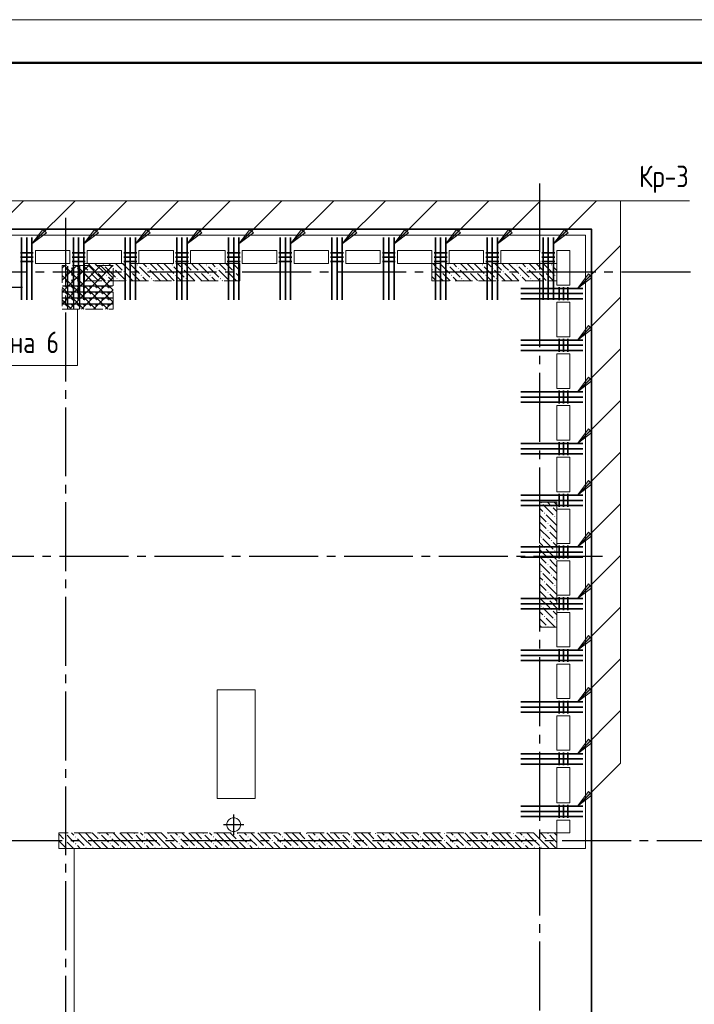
# Model space of a CAD drawing. Header units: millimetres. Extents: x 0 to 31317, y 0 to 42000.
# Tile 11 of 12: x 15791 to 23618, y 30571 to 42000. Entities that reach past the tile are written whole.
import ezdxf

# ---------------------------------------------------------------- set-up
doc = ezdxf.new("R2010")
doc.units = ezdxf.units.MM
doc.linetypes.add('______2', pattern=[270, 200, -70])
doc.linetypes.add('______5', pattern=[1100, 800, -100, 100, -100])
for name, color, linetype, lineweight, true_color in [('S1 Стержни арматуры фон', 7, '______2', 13, 0xa0a0a0), ('Вспомогательная арматура', 7, 'Continuous', 18, 0x656565), ('Поперечная арматура', 7, 'Continuous', 18, 0x5a2814), ('Поперечное армирование AW фон', 7, '______2', 13, 0xa0a0a0)]:
    doc.layers.add(name, color=color, linetype=linetype, lineweight=lineweight, true_color=true_color)
for name, color, linetype, lineweight in [('Standard', 7, 'Continuous', 25), ('ЖБ Перекрытие верхний уровень', 7, 'Continuous', 35), ('ЖБ Пилон', 7, 'Continuous', 35), ('ЖБ Стена верхний уровень', 7, 'Continuous', 35), ('Оси', 40, '______5', 18), ('Позиционная метка номер позиции', 7, 'Continuous', 13), ('Примечания', 7, 'Continuous', 25)]:
    doc.layers.add(name, color=color, linetype=linetype, lineweight=lineweight)
doc.styles.add('GOST 2.304-81', font='txt')

msp = doc.modelspace()

# ---------------------------------------------------------------- hatches: boundary and pattern name
at = {"layer": 'ЖБ Пилон', "linetype": 'Continuous', "lineweight": 18, "transparency": 33554687}
for points in [[(16754, 39153), (16761, 39160), (16767, 39153), (16761, 39147)], [(16874, 39113), (16881, 39120), (16887, 39113), (16881, 39107)], [(17154, 39153), (17161, 39160), (17167, 39153), (17161, 39147)], [(17274, 39113), (17281, 39120), (17287, 39113), (17281, 39107)], [(17554, 39153), (17561, 39160), (17567, 39153), (17561, 39147)], [(17674, 39113), (17681, 39120), (17687, 39113), (17681, 39107)], [(17954, 39153), (17961, 39160), (17967, 39153), (17961, 39147)], [(18074, 39113), (18081, 39120), (18087, 39113), (18081, 39107)], [(20754, 39153), (20761, 39160), (20767, 39153), (20761, 39147)], [(20874, 39113), (20881, 39120), (20887, 39113), (20881, 39107)], [(21154, 39153), (21161, 39160), (21167, 39153), (21161, 39147)], [(21274, 39113), (21281, 39120), (21287, 39113), (21281, 39107)], [(21554, 39153), (21561, 39160), (21567, 39153), (21561, 39147)], [(21674, 39113), (21681, 39120), (21687, 39113), (21681, 39107)], [(21954, 39153), (21961, 39160), (21967, 39153), (21961, 39147)], [(16594, 39073), (16601, 39080), (16607, 39073), (16601, 39067)], [(16674, 39073), (16681, 39080), (16687, 39073), (16681, 39067)], [(16794, 39033), (16801, 39040), (16807, 39033), (16801, 39027)], [(16914, 38993), (16921, 39000), (16927, 38993), (16921, 38987)], [(16994, 39073), (17001, 39080), (17007, 39073), (17001, 39067)], [(17074, 39073), (17081, 39080), (17087, 39073), (17081, 39067)], [(17194, 39033), (17201, 39040), (17207, 39033), (17201, 39027)], [(17314, 38993), (17321, 39000), (17327, 38993), (17321, 38987)], [(17394, 39073), (17401, 39080), (17407, 39073), (17401, 39067)], [(17474, 39073), (17481, 39080), (17487, 39073), (17481, 39067)], [(17594, 39033), (17601, 39040), (17607, 39033), (17601, 39027)], [(17714, 38993), (17721, 39000), (17727, 38993), (17721, 38987)], [(17794, 39073), (17801, 39080), (17807, 39073), (17801, 39067)], [(17874, 39073), (17881, 39080), (17887, 39073), (17881, 39067)], [(17994, 39033), (18001, 39040), (18007, 39033), (18001, 39027)], [(18114, 38993), (18121, 39000), (18127, 38993), (18121, 38987)], [(18194, 39073), (18201, 39080), (18207, 39073), (18201, 39067)], [(18274, 39073), (18281, 39080), (18287, 39073), (18281, 39067)], [(20594, 39073), (20601, 39080), (20607, 39073), (20601, 39067)], [(20674, 39073), (20681, 39080), (20687, 39073), (20681, 39067)], [(20794, 39033), (20801, 39040), (20807, 39033), (20801, 39027)], [(20914, 38993), (20921, 39000), (20927, 38993), (20921, 38987)], [(20994, 39073), (21001, 39080), (21007, 39073), (21001, 39067)], [(21074, 39073), (21081, 39080), (21087, 39073), (21081, 39067)], [(21194, 39033), (21201, 39040), (21207, 39033), (21201, 39027)], [(21314, 38993), (21321, 39000), (21327, 38993), (21321, 38987)], [(21394, 39073), (21401, 39080), (21407, 39073), (21401, 39067)], [(21474, 39073), (21481, 39080), (21487, 39073), (21481, 39067)], [(21594, 39033), (21601, 39040), (21607, 39033), (21601, 39027)], [(21714, 38993), (21721, 39000), (21727, 38993), (21721, 38987)], [(21794, 39073), (21801, 39080), (21807, 39073), (21801, 39067)], [(21874, 39073), (21881, 39080), (21887, 39073), (21881, 39067)], [(21994, 39033), (22001, 39040), (22007, 39033), (22001, 39027)], [(21834, 36393), (21841, 36400), (21847, 36393), (21841, 36387)], [(21954, 36353), (21961, 36360), (21967, 36353), (21961, 36347)], [(21874, 36273), (21881, 36280), (21887, 36273), (21881, 36267)], [(21994, 36233), (22001, 36240), (22007, 36233), (22001, 36227)], [(21914, 36153), (21921, 36160), (21927, 36153), (21921, 36147)], [(21914, 36073), (21921, 36080), (21927, 36073), (21921, 36067)], [(21834, 35993), (21841, 36000), (21847, 35993), (21841, 35987)], [(21954, 35953), (21961, 35960), (21967, 35953), (21961, 35947)], [(21874, 35873), (21881, 35880), (21887, 35873), (21881, 35867)], [(21994, 35833), (22001, 35840), (22007, 35833), (22001, 35827)], [(21914, 35753), (21921, 35760), (21927, 35753), (21921, 35747)], [(21914, 35673), (21921, 35680), (21927, 35673), (21921, 35667)], [(21834, 35593), (21841, 35600), (21847, 35593), (21841, 35587)], [(21954, 35553), (21961, 35560), (21967, 35553), (21961, 35547)], [(21874, 35473), (21881, 35480), (21887, 35473), (21881, 35467)], [(21994, 35433), (22001, 35440), (22007, 35433), (22001, 35427)], [(21914, 35353), (21921, 35360), (21927, 35353), (21921, 35347)], [(21914, 35273), (21921, 35280), (21927, 35273), (21921, 35267)], [(21834, 35193), (21841, 35200), (21847, 35193), (21841, 35187)], [(21954, 35153), (21961, 35160), (21967, 35153), (21961, 35147)], [(21874, 35073), (21881, 35080), (21887, 35073), (21881, 35067)], [(21994, 35033), (22001, 35040), (22007, 35033), (22001, 35027)], [(21914, 34953), (21921, 34960), (21927, 34953), (21924, 34950), (21918, 34950)]]:
    msp.add_hatch(color=7, dxfattribs=at).paths.add_polyline_path(points, flags=16)
at = {"layer": 'ЖБ Стена верхний уровень', "linetype": 'Continuous', "lineweight": 18, "transparency": 33554687}
for points in [[(16314, 32553), (16321, 32560), (16327, 32553), (16321, 32547)], [(16314, 32473), (16321, 32480), (16327, 32473), (16321, 32467)], [(16434, 32513), (16441, 32520), (16447, 32513), (16441, 32507)], [(16714, 32553), (16721, 32560), (16727, 32553), (16721, 32547)], [(16714, 32473), (16721, 32480), (16727, 32473), (16721, 32467)], [(16834, 32513), (16841, 32520), (16847, 32513), (16841, 32507)], [(17114, 32553), (17121, 32560), (17127, 32553), (17121, 32547)], [(17114, 32473), (17121, 32480), (17127, 32473), (17121, 32467)], [(17234, 32513), (17241, 32520), (17247, 32513), (17241, 32507)], [(17514, 32553), (17521, 32560), (17527, 32553), (17521, 32547)], [(17514, 32473), (17521, 32480), (17527, 32473), (17521, 32467)], [(17634, 32513), (17641, 32520), (17647, 32513), (17641, 32507)], [(17914, 32553), (17921, 32560), (17927, 32553), (17921, 32547)], [(17914, 32473), (17921, 32480), (17927, 32473), (17921, 32467)], [(18034, 32513), (18041, 32520), (18047, 32513), (18041, 32507)], [(18314, 32553), (18321, 32560), (18327, 32553), (18321, 32547)], [(18314, 32473), (18321, 32480), (18327, 32473), (18321, 32467)], [(18434, 32513), (18441, 32520), (18447, 32513), (18441, 32507)], [(18714, 32553), (18721, 32560), (18727, 32553), (18721, 32547)], [(18714, 32473), (18721, 32480), (18727, 32473), (18721, 32467)], [(18834, 32513), (18841, 32520), (18847, 32513), (18841, 32507)], [(19114, 32553), (19121, 32560), (19127, 32553), (19121, 32547)], [(19114, 32473), (19121, 32480), (19127, 32473), (19121, 32467)], [(19234, 32513), (19241, 32520), (19247, 32513), (19241, 32507)], [(19514, 32553), (19521, 32560), (19527, 32553), (19521, 32547)], [(19514, 32473), (19521, 32480), (19527, 32473), (19521, 32467)], [(19634, 32513), (19641, 32520), (19647, 32513), (19641, 32507)], [(19914, 32553), (19921, 32560), (19927, 32553), (19921, 32547)], [(19914, 32473), (19921, 32480), (19927, 32473), (19921, 32467)], [(20034, 32513), (20041, 32520), (20047, 32513), (20041, 32507)], [(20314, 32553), (20321, 32560), (20327, 32553), (20321, 32547)], [(20314, 32473), (20321, 32480), (20327, 32473), (20321, 32467)], [(20434, 32513), (20441, 32520), (20447, 32513), (20441, 32507)], [(20714, 32553), (20721, 32560), (20727, 32553), (20721, 32547)], [(20714, 32473), (20721, 32480), (20727, 32473), (20721, 32467)], [(20834, 32513), (20841, 32520), (20847, 32513), (20841, 32507)], [(21114, 32553), (21121, 32560), (21127, 32553), (21121, 32547)], [(21114, 32473), (21121, 32480), (21127, 32473), (21121, 32467)], [(21234, 32513), (21241, 32520), (21247, 32513), (21241, 32507)], [(21514, 32553), (21521, 32560), (21527, 32553), (21521, 32547)], [(21514, 32473), (21521, 32480), (21527, 32473), (21521, 32467)], [(21634, 32513), (21641, 32520), (21647, 32513), (21641, 32507)], [(21914, 32553), (21921, 32560), (21927, 32553), (21921, 32547)], [(21914, 32473), (21921, 32480), (21927, 32473), (21921, 32467)], [(16244, 32397), (16247, 32393), (16244, 32390)], [(16434, 32433), (16441, 32440), (16447, 32433), (16441, 32427)], [(16554, 32393), (16561, 32400), (16567, 32393), (16561, 32387)], [(16634, 32393), (16641, 32400), (16647, 32393), (16641, 32387)], [(16834, 32433), (16841, 32440), (16847, 32433), (16841, 32427)], [(16954, 32393), (16961, 32400), (16967, 32393), (16961, 32387)], [(17034, 32393), (17041, 32400), (17047, 32393), (17041, 32387)], [(17234, 32433), (17241, 32440), (17247, 32433), (17241, 32427)], [(17354, 32393), (17361, 32400), (17367, 32393), (17361, 32387)], [(17434, 32393), (17441, 32400), (17447, 32393), (17441, 32387)], [(17634, 32433), (17641, 32440), (17647, 32433), (17641, 32427)], [(17754, 32393), (17761, 32400), (17767, 32393), (17761, 32387)], [(17834, 32393), (17841, 32400), (17847, 32393), (17841, 32387)], [(18034, 32433), (18041, 32440), (18047, 32433), (18041, 32427)], [(18154, 32393), (18161, 32400), (18167, 32393), (18161, 32387)], [(18234, 32393), (18241, 32400), (18247, 32393), (18241, 32387)], [(18434, 32433), (18441, 32440), (18447, 32433), (18441, 32427)], [(18554, 32393), (18561, 32400), (18567, 32393), (18561, 32387)], [(18634, 32393), (18641, 32400), (18647, 32393), (18641, 32387)], [(18834, 32433), (18841, 32440), (18847, 32433), (18841, 32427)], [(18954, 32393), (18961, 32400), (18967, 32393), (18961, 32387)], [(19034, 32393), (19041, 32400), (19047, 32393), (19041, 32387)], [(19234, 32433), (19241, 32440), (19247, 32433), (19241, 32427)], [(19354, 32393), (19361, 32400), (19367, 32393), (19361, 32387)], [(19434, 32393), (19441, 32400), (19447, 32393), (19441, 32387)], [(19634, 32433), (19641, 32440), (19647, 32433), (19641, 32427)], [(19754, 32393), (19761, 32400), (19767, 32393), (19761, 32387)], [(19834, 32393), (19841, 32400), (19847, 32393), (19841, 32387)], [(20034, 32433), (20041, 32440), (20047, 32433), (20041, 32427)], [(20154, 32393), (20161, 32400), (20167, 32393), (20161, 32387)], [(20234, 32393), (20241, 32400), (20247, 32393), (20241, 32387)], [(20434, 32433), (20441, 32440), (20447, 32433), (20441, 32427)], [(20554, 32393), (20561, 32400), (20567, 32393), (20561, 32387)], [(20634, 32393), (20641, 32400), (20647, 32393), (20641, 32387)], [(20834, 32433), (20841, 32440), (20847, 32433), (20841, 32427)], [(20954, 32393), (20961, 32400), (20967, 32393), (20961, 32387)], [(21034, 32393), (21041, 32400), (21047, 32393), (21041, 32387)], [(21234, 32433), (21241, 32440), (21247, 32433), (21241, 32427)], [(21354, 32393), (21361, 32400), (21367, 32393), (21361, 32387)], [(21434, 32393), (21441, 32400), (21447, 32393), (21441, 32387)], [(21634, 32433), (21641, 32440), (21647, 32433), (21641, 32427)], [(21754, 32393), (21761, 32400), (21767, 32393), (21761, 32387)], [(21834, 32393), (21841, 32400), (21847, 32393), (21841, 32387)]]:
    msp.add_hatch(color=7, dxfattribs=at).paths.add_polyline_path(points, flags=16)
at = {"layer": 'Позиционная метка номер позиции', "linetype": 'Continuous', "lineweight": 13, "transparency": 33554687}
for points in [[(16104, 39524), (15934, 39397), (16061, 39566)], [(16704, 39524), (16534, 39397), (16661, 39566)], [(17304, 39524), (17134, 39397), (17261, 39566)], [(17904, 39524), (17734, 39397), (17861, 39566)], [(18504, 39524), (18334, 39397), (18461, 39566)], [(19104, 39524), (18934, 39397), (19061, 39566)], [(19704, 39524), (19534, 39397), (19661, 39566)], [(20304, 39524), (20134, 39397), (20261, 39566)], [(20904, 39524), (20734, 39397), (20861, 39566)], [(21504, 39524), (21334, 39397), (21461, 39566)], [(22154, 39524), (21984, 39397), (22111, 39566)], [(22431, 39007), (22262, 38880), (22389, 39050)], [(22431, 38407), (22262, 38280), (22389, 38450)], [(22431, 37807), (22262, 37680), (22389, 37850)], [(22431, 37207), (22262, 37080), (22389, 37250)], [(22431, 36607), (22262, 36480), (22389, 36650)], [(22431, 36007), (22262, 35880), (22389, 36050)], [(22431, 35407), (22262, 35280), (22389, 35450)], [(22431, 34807), (22262, 34680), (22389, 34850)], [(22431, 34207), (22262, 34080), (22389, 34250)], [(22431, 33607), (22262, 33480), (22389, 33650)], [(22431, 33607), (22262, 33480), (22389, 33650)], [(22431, 32997), (22262, 32870), (22389, 33040)]]:
    msp.add_hatch(color=7, dxfattribs=at).paths.add_polyline_path(points, flags=16)

# ---------------------------------------------------------------- linework, layer by layer
at = {"layer": 'S1 Стержни арматуры фон', "color": 7, "linetype": 'Continuous', "lineweight": 35, "transparency": 33554687}
for p, q in [((15814, 39470), (15814, 38750)), ((15874, 39470), (15874, 38750)), ((15934, 39470), (15934, 38750)), ((16414, 39470), (16414, 38750)), ((16474, 39470), (16474, 38750)), ((16534, 39470), (16534, 38750)), ((17014, 39470), (17014, 38750)), ((17074, 39470), (17074, 38750)), ((17134, 39470), (17134, 38750)), ((17614, 39470), (17614, 38750)), ((17674, 39470), (17674, 38750)), ((17734, 39470), (17734, 38750)), ((18214, 39470), (18214, 38750)), ((18274, 39470), (18274, 38750)), ((18334, 39470), (18334, 38750)), ((18814, 39470), (18814, 38750)), ((18874, 39470), (18874, 38750)), ((18934, 39470), (18934, 38750)), ((19414, 39470), (19414, 38750)), ((19474, 39470), (19474, 38750)), ((19534, 39470), (19534, 38750)), ((20014, 39470), (20014, 38750)), ((20074, 39470), (20074, 38750)), ((20134, 39470), (20134, 38750)), ((20614, 39470), (20614, 38750)), ((20674, 39470), (20674, 38750)), ((20734, 39470), (20734, 38750)), ((21214, 39470), (21214, 38750)), ((21274, 39470), (21274, 38750)), ((21334, 39470), (21334, 38750)), ((21864, 39470), (21864, 38750)), ((21924, 39470), (21924, 38750)), ((21984, 39470), (21984, 38750)), ((22324, 38880), (21604, 38880)), ((22324, 38820), (21604, 38820)), ((22324, 38760), (21604, 38760)), ((22324, 38280), (21604, 38280)), ((22324, 38220), (21604, 38220)), ((22324, 38160), (21604, 38160)), ((22324, 37680), (21604, 37680)), ((22324, 37620), (21604, 37620)), ((22324, 37560), (21604, 37560)), ((22324, 37080), (21604, 37080)), ((22324, 37020), (21604, 37020)), ((22324, 36960), (21604, 36960)), ((22324, 36480), (21604, 36480)), ((22324, 36420), (21604, 36420)), ((22324, 36360), (21604, 36360)), ((22324, 35880), (21604, 35880)), ((22324, 35820), (21604, 35820)), ((22324, 35760), (21604, 35760)), ((22324, 35280), (21604, 35280)), ((22324, 35220), (21604, 35220)), ((22324, 35160), (21604, 35160)), ((22324, 34680), (21604, 34680)), ((22324, 34620), (21604, 34620)), ((22324, 34560), (21604, 34560)), ((22324, 34080), (21604, 34080)), ((22324, 34020), (21604, 34020)), ((22324, 33960), (21604, 33960)), ((22324, 33480), (21604, 33480)), ((22324, 33420), (21604, 33420)), ((22324, 33360), (21604, 33360)), ((22324, 32870), (21604, 32870)), ((22324, 32810), (21604, 32810)), ((22324, 32750), (21604, 32750))]:
    msp.add_line(p, q, dxfattribs=at)
at = {"layer": 'Standard', "color": 8, "linetype": '______5', "lineweight": -3, "transparency": 33554687}
for p, q in [((15824, 38890), (15584, 38890)), ((18274, 32535), (18274, 32775)), ((18393, 32655), (18154, 32655))]:
    msp.add_line(p, q, dxfattribs=at)
at = {"layer": 'Standard', "color": 7, "linetype": 'Continuous', "lineweight": 13, "transparency": 33554687}
msp.add_lwpolyline([(0, 0), (29700, 0), (29700, 42000), (0, 42000), (0, 0)], close=True, dxfattribs=at)
at = {"layer": 'Standard', "color": 7, "linetype": 'Continuous', "lineweight": 50, "transparency": 33554687}
msp.add_lwpolyline([(2000, 41500), (29200, 41500), (29200, 500), (2000, 500), (2000, 41500)], close=True, dxfattribs=at)
at = {"layer": 'Standard', "color": 254, "linetype": 'Continuous', "lineweight": 35, "true_color": 0xc4c4ff, "transparency": 33554687}
msp.add_lwpolyline([(7324, 17855), (22424, 17855), (22424, 39570), (7324, 39570), (7324, 17855)], dxfattribs=at)
at = {"layer": 'Вспомогательная арматура', "color": 7, "linetype": 'Continuous', "lineweight": 25, "transparency": 33554687}
for p, q in [((16344, 39140), (16344, 38645)), ((16414, 39140), (16414, 38645)), ((16484, 39140), (16484, 38645)), ((16289, 38910), (16869, 38910)), ((16289, 38840), (16869, 38840)), ((16289, 38770), (16869, 38770)), ((16289, 38700), (16869, 38700))]:
    msp.add_line(p, q, dxfattribs=at)
at = {"layer": 'ЖБ Перекрытие верхний уровень', "color": 7, "linetype": 'Continuous', "lineweight": 18, "transparency": 33554687}
for p, q in [((22354, 39500), (7394, 39500)), ((22354, 32380), (22354, 39500)), ((15974, 39170), (15974, 39320)), ((15974, 39320), (16374, 39320)), ((16374, 39320), (16374, 39170)), ((16574, 39320), (16974, 39320)), ((16574, 39170), (16574, 39320)), ((16974, 39320), (16974, 39170)), ((17174, 39320), (17574, 39320)), ((17174, 39170), (17174, 39320)), ((17574, 39320), (17574, 39170)), ((17774, 39170), (17774, 39320)), ((17774, 39320), (18174, 39320)), ((18174, 39320), (18174, 39170)), ((18374, 39170), (18374, 39320)), ((18374, 39320), (18774, 39320)), ((18774, 39320), (18774, 39170)), ((18974, 39320), (19374, 39320)), ((18974, 39170), (18974, 39320)), ((19374, 39320), (19374, 39170)), ((19574, 39170), (19574, 39320)), ((19574, 39320), (19974, 39320)), ((19974, 39320), (19974, 39170)), ((20174, 39320), (20574, 39320)), ((20174, 39170), (20174, 39320)), ((20574, 39320), (20574, 39170)), ((20774, 39170), (20774, 39320)), ((20774, 39320), (21174, 39320)), ((21174, 39320), (21174, 39170)), ((21374, 39170), (21374, 39320)), ((21374, 39320), (21824, 39320)), ((21824, 39320), (21824, 39170)), ((22024, 39320), (22174, 39320)), ((22024, 38920), (22024, 39320)), ((22174, 39320), (22174, 38920)), ((16374, 39170), (15974, 39170)), ((16974, 39170), (16574, 39170)), ((17574, 39170), (17174, 39170)), ((18174, 39170), (17774, 39170)), ((18774, 39170), (18374, 39170)), ((19374, 39170), (18974, 39170)), ((19974, 39170), (19574, 39170)), ((20574, 39170), (20174, 39170)), ((21174, 39170), (20774, 39170)), ((21824, 39170), (21374, 39170)), ((22174, 38920), (22024, 38920)), ((22024, 38720), (22174, 38720)), ((22024, 38320), (22024, 38720)), ((22174, 38720), (22174, 38320)), ((22174, 38320), (22024, 38320)), ((22024, 38120), (22174, 38120)), ((22024, 37720), (22024, 38120)), ((22174, 38120), (22174, 37720)), ((22174, 37720), (22024, 37720)), ((22024, 37120), (22024, 37520)), ((22024, 37520), (22174, 37520)), ((22174, 37520), (22174, 37120)), ((22174, 37120), (22024, 37120)), ((22024, 36920), (22174, 36920)), ((22024, 36520), (22024, 36920)), ((22174, 36920), (22174, 36520)), ((22174, 36520), (22024, 36520)), ((22024, 35920), (22024, 36320)), ((22024, 36320), (22174, 36320)), ((22174, 36320), (22174, 35920)), ((22174, 35920), (22024, 35920)), ((22024, 35720), (22174, 35720)), ((22024, 35320), (22024, 35720)), ((22174, 35720), (22174, 35320)), ((22174, 35320), (22024, 35320)), ((22024, 34720), (22024, 35120)), ((22024, 35120), (22174, 35120)), ((22174, 35120), (22174, 34720)), ((22174, 34720), (22024, 34720)), ((22024, 34520), (22174, 34520)), ((22024, 34120), (22024, 34520)), ((22174, 34520), (22174, 34120)), ((18524, 34220), (18084, 34220)), ((18084, 34220), (18084, 32960)), ((18524, 32960), (18524, 34220)), ((22174, 34120), (22024, 34120)), ((22024, 33920), (22174, 33920)), ((22024, 33520), (22024, 33920)), ((22174, 33920), (22174, 33520)), ((22174, 33520), (22024, 33520)), ((22024, 33320), (22174, 33320)), ((22024, 32910), (22024, 33320)), ((22174, 33320), (22174, 32910)), ((18084, 32960), (18424, 32960)), ((18424, 32960), (18524, 32960)), ((22174, 32910), (22024, 32910)), ((18202, 32692), (18194, 32668)), ((18217, 32712), (18202, 32692)), ((18237, 32727), (18217, 32712)), ((18261, 32735), (18237, 32727)), ((18287, 32735), (18261, 32735)), ((18311, 32727), (18287, 32735)), ((18331, 32712), (18311, 32727)), ((18346, 32692), (18331, 32712)), ((18354, 32668), (18346, 32692)), ((22024, 32560), (22024, 32710)), ((22024, 32710), (22174, 32710)), ((22174, 32710), (22174, 32560)), ((18194, 32668), (18194, 32642)), ((18194, 32642), (18202, 32618)), ((18202, 32618), (18217, 32598)), ((18217, 32598), (18237, 32583)), ((18237, 32583), (18261, 32575)), ((18261, 32575), (18287, 32575)), ((18287, 32575), (18311, 32583)), ((18311, 32583), (18331, 32598)), ((18331, 32598), (18346, 32618)), ((18346, 32618), (18354, 32642)), ((18354, 32642), (18354, 32668)), ((22174, 32560), (22024, 32560)), ((16424, 32380), (22174, 32380)), ((16424, 27430), (16424, 32380)), ((22174, 32380), (22354, 32380))]:
    msp.add_line(p, q, dxfattribs=at)
at = {"layer": 'ЖБ Пилон', "color": 253, "linetype": '______2', "lineweight": 13, "true_color": 0xa0a0a0, "transparency": 33554687}
for p, q in [((18344, 39170), (16544, 39170)), ((16544, 39170), (16544, 38970)), ((18344, 38970), (18344, 39170)), ((22024, 39170), (20574, 39170)), ((20574, 39170), (20574, 38970)), ((22024, 38970), (22024, 39170)), ((16544, 38970), (18344, 38970)), ((20574, 38970), (22024, 38970)), ((22024, 36400), (21824, 36400)), ((21824, 36400), (21824, 34950)), ((22024, 34950), (22024, 36400)), ((21824, 34950), (22024, 34950))]:
    msp.add_line(p, q, dxfattribs=at)
at = {"layer": 'ЖБ Пилон', "color": 9, "linetype": 'Continuous', "lineweight": 18, "true_color": 0xc7c7c7, "transparency": 33554687}
for p, q in [((16544, 39130), (16581, 39093)), ((16621, 39133), (16584, 39170)), ((16661, 39093), (16621, 39133)), ((16664, 39170), (16781, 39053)), ((16781, 39133), (16901, 39013)), ((16824, 39170), (16861, 39133)), ((17021, 38973), (16901, 39093)), ((16904, 39170), (16981, 39093)), ((17021, 39133), (16984, 39170)), ((17061, 39093), (17021, 39133)), ((17064, 39170), (17181, 39053)), ((17181, 39133), (17301, 39013)), ((17224, 39170), (17261, 39133)), ((17421, 38973), (17301, 39093)), ((17304, 39170), (17381, 39093)), ((17421, 39133), (17384, 39170)), ((17461, 39093), (17421, 39133)), ((17464, 39170), (17581, 39053)), ((17581, 39133), (17701, 39013)), ((17624, 39170), (17661, 39133)), ((17821, 38973), (17701, 39093)), ((17704, 39170), (17781, 39093)), ((17821, 39133), (17784, 39170)), ((17861, 39093), (17821, 39133)), ((17864, 39170), (17981, 39053)), ((17981, 39133), (18101, 39013)), ((18024, 39170), (18061, 39133)), ((18221, 38973), (18101, 39093)), ((18104, 39170), (18181, 39093)), ((18221, 39133), (18184, 39170)), ((18261, 39093), (18221, 39133)), ((18264, 39170), (18344, 39090)), ((20574, 39100), (20581, 39093)), ((20621, 39133), (20584, 39170)), ((20661, 39093), (20621, 39133)), ((20664, 39170), (20781, 39053)), ((20781, 39133), (20901, 39013)), ((20824, 39170), (20861, 39133)), ((21021, 38973), (20901, 39093)), ((20904, 39170), (20981, 39093)), ((21021, 39133), (20984, 39170)), ((21061, 39093), (21021, 39133)), ((21064, 39170), (21181, 39053)), ((21181, 39133), (21301, 39013)), ((21224, 39170), (21261, 39133)), ((21421, 38973), (21301, 39093)), ((21304, 39170), (21381, 39093)), ((21421, 39133), (21384, 39170)), ((21461, 39093), (21421, 39133)), ((21464, 39170), (21581, 39053)), ((21581, 39133), (21701, 39013)), ((21624, 39170), (21661, 39133)), ((21821, 38973), (21701, 39093)), ((21704, 39170), (21781, 39093)), ((21821, 39133), (21784, 39170)), ((21861, 39093), (21821, 39133)), ((21864, 39170), (21981, 39053)), ((21981, 39133), (22024, 39090)), ((16621, 38973), (16544, 39050)), ((16621, 39053), (16701, 38973)), ((16701, 39053), (16784, 38970)), ((16864, 38970), (16821, 39013)), ((17021, 39053), (17101, 38973)), ((17101, 39053), (17184, 38970)), ((17264, 38970), (17221, 39013)), ((17421, 39053), (17501, 38973)), ((17501, 39053), (17584, 38970)), ((17664, 38970), (17621, 39013)), ((17821, 39053), (17901, 38973)), ((17901, 39053), (17984, 38970)), ((18064, 38970), (18021, 39013)), ((18221, 39053), (18301, 38973)), ((18301, 39053), (18344, 39010)), ((20621, 38973), (20574, 39020)), ((20621, 39053), (20701, 38973)), ((20701, 39053), (20784, 38970)), ((20864, 38970), (20821, 39013)), ((21021, 39053), (21101, 38973)), ((21101, 39053), (21184, 38970)), ((21264, 38970), (21221, 39013)), ((21421, 39053), (21501, 38973)), ((21501, 39053), (21584, 38970)), ((21664, 38970), (21621, 39013)), ((21821, 39053), (21901, 38973)), ((21901, 39053), (21984, 38970)), ((22024, 39010), (22021, 39013)), ((16544, 38970), (16544, 38970)), ((16621, 38973), (16624, 38970)), ((16941, 38973), (16944, 38970)), ((17021, 38973), (17024, 38970)), ((17341, 38973), (17344, 38970)), ((17421, 38973), (17424, 38970)), ((17741, 38973), (17744, 38970)), ((17821, 38973), (17824, 38970)), ((18141, 38973), (18144, 38970)), ((18221, 38973), (18224, 38970)), ((20621, 38973), (20624, 38970)), ((20941, 38973), (20944, 38970)), ((21021, 38973), (21024, 38970)), ((21341, 38973), (21344, 38970)), ((21421, 38973), (21424, 38970)), ((21741, 38973), (21744, 38970)), ((21821, 38973), (21824, 38970)), ((21861, 36373), (21981, 36253)), ((21914, 36400), (21941, 36373)), ((21994, 36400), (22024, 36370)), ((21861, 36293), (21824, 36330)), ((21824, 36250), (21901, 36173)), ((21901, 36253), (22021, 36133)), ((21981, 36333), (22024, 36290)), ((21824, 36170), (21901, 36093)), ((21981, 36093), (21941, 36133)), ((22024, 36210), (22021, 36213)), ((21824, 36090), (21941, 35973)), ((21941, 36053), (22024, 35970)), ((22021, 36053), (21981, 36093)), ((21861, 35893), (21824, 35930)), ((21861, 35973), (21981, 35853)), ((21981, 35933), (22024, 35890)), ((21824, 35850), (21901, 35773)), ((21901, 35853), (22021, 35733)), ((22024, 35810), (22021, 35813)), ((21824, 35770), (21901, 35693)), ((21824, 35690), (21941, 35573)), ((21981, 35693), (21941, 35733)), ((22021, 35653), (21981, 35693)), ((21861, 35573), (21981, 35453)), ((21941, 35653), (22024, 35570)), ((21861, 35493), (21824, 35530)), ((21824, 35450), (21901, 35373)), ((21901, 35453), (22021, 35333)), ((21981, 35533), (22024, 35490)), ((21824, 35370), (21901, 35293)), ((21981, 35293), (21941, 35333)), ((22024, 35410), (22021, 35413)), ((21824, 35290), (21941, 35173)), ((21941, 35253), (22024, 35170)), ((22021, 35253), (21981, 35293)), ((21861, 35093), (21824, 35130)), ((21861, 35173), (21981, 35053)), ((21981, 35133), (22024, 35090)), ((21824, 35050), (21901, 34973)), ((21901, 35053), (22004, 34950)), ((22024, 35010), (22021, 35013)), ((21824, 34970), (21844, 34950))]:
    msp.add_line(p, q, dxfattribs=at)
at = {"layer": 'ЖБ Стена верхний уровень', "color": 251, "linetype": '______2', "lineweight": 13, "true_color": 0x656565, "transparency": 33554687}
for p, q in [((22024, 32560), (16244, 32560)), ((16244, 32560), (16244, 32380)), ((22024, 32380), (22024, 32560)), ((16244, 32380), (22024, 32380))]:
    msp.add_line(p, q, dxfattribs=at)
at = {"layer": 'ЖБ Стена верхний уровень', "color": 9, "linetype": 'Continuous', "lineweight": 18, "true_color": 0xc7c7c7, "transparency": 33554687}
for p, q in [((16244, 32550), (16301, 32493)), ((16244, 32470), (16334, 32380)), ((16381, 32493), (16341, 32533)), ((16421, 32453), (16381, 32493)), ((16394, 32560), (16421, 32533)), ((16461, 32493), (16541, 32413)), ((16541, 32493), (16474, 32560)), ((16541, 32493), (16621, 32413)), ((16554, 32560), (16621, 32493)), ((16621, 32493), (16734, 32380)), ((16634, 32560), (16701, 32493)), ((16781, 32493), (16741, 32533)), ((16821, 32453), (16781, 32493)), ((16794, 32560), (16821, 32533)), ((16861, 32493), (16941, 32413)), ((16941, 32493), (16874, 32560)), ((16941, 32493), (17021, 32413)), ((16954, 32560), (17021, 32493)), ((17021, 32493), (17134, 32380)), ((17034, 32560), (17101, 32493)), ((17181, 32493), (17141, 32533)), ((17221, 32453), (17181, 32493)), ((17194, 32560), (17221, 32533)), ((17261, 32493), (17341, 32413)), ((17341, 32493), (17274, 32560)), ((17341, 32493), (17421, 32413)), ((17354, 32560), (17421, 32493)), ((17421, 32493), (17534, 32380)), ((17434, 32560), (17501, 32493)), ((17581, 32493), (17541, 32533)), ((17621, 32453), (17581, 32493)), ((17594, 32560), (17621, 32533)), ((17661, 32493), (17741, 32413)), ((17741, 32493), (17674, 32560)), ((17741, 32493), (17821, 32413)), ((17754, 32560), (17821, 32493)), ((17821, 32493), (17934, 32380)), ((17834, 32560), (17901, 32493)), ((17981, 32493), (17941, 32533)), ((18021, 32453), (17981, 32493)), ((17994, 32560), (18021, 32533)), ((18061, 32493), (18141, 32413)), ((18141, 32493), (18074, 32560)), ((18141, 32493), (18221, 32413)), ((18154, 32560), (18221, 32493)), ((18221, 32493), (18334, 32380)), ((18234, 32560), (18301, 32493)), ((18381, 32493), (18341, 32533)), ((18421, 32453), (18381, 32493)), ((18394, 32560), (18421, 32533)), ((18461, 32493), (18541, 32413)), ((18541, 32493), (18474, 32560)), ((18541, 32493), (18621, 32413)), ((18554, 32560), (18621, 32493)), ((18621, 32493), (18734, 32380)), ((18634, 32560), (18701, 32493)), ((18781, 32493), (18741, 32533)), ((18821, 32453), (18781, 32493)), ((18794, 32560), (18821, 32533)), ((18861, 32493), (18941, 32413)), ((18941, 32493), (18874, 32560)), ((18941, 32493), (19021, 32413)), ((18954, 32560), (19021, 32493)), ((19021, 32493), (19134, 32380)), ((19034, 32560), (19101, 32493)), ((19181, 32493), (19141, 32533)), ((19221, 32453), (19181, 32493)), ((19194, 32560), (19221, 32533)), ((19261, 32493), (19341, 32413)), ((19341, 32493), (19274, 32560)), ((19341, 32493), (19421, 32413)), ((19354, 32560), (19421, 32493)), ((19421, 32493), (19534, 32380)), ((19434, 32560), (19501, 32493)), ((19581, 32493), (19541, 32533)), ((19621, 32453), (19581, 32493)), ((19594, 32560), (19621, 32533)), ((19661, 32493), (19741, 32413)), ((19741, 32493), (19674, 32560)), ((19741, 32493), (19821, 32413)), ((19754, 32560), (19821, 32493)), ((19821, 32493), (19934, 32380)), ((19834, 32560), (19901, 32493)), ((19981, 32493), (19941, 32533)), ((20021, 32453), (19981, 32493)), ((19994, 32560), (20021, 32533)), ((20061, 32493), (20141, 32413)), ((20141, 32493), (20074, 32560)), ((20141, 32493), (20221, 32413)), ((20154, 32560), (20221, 32493)), ((20221, 32493), (20334, 32380)), ((20234, 32560), (20301, 32493)), ((20381, 32493), (20341, 32533)), ((20421, 32453), (20381, 32493)), ((20394, 32560), (20421, 32533)), ((20461, 32493), (20541, 32413)), ((20541, 32493), (20474, 32560)), ((20541, 32493), (20621, 32413)), ((20554, 32560), (20621, 32493)), ((20621, 32493), (20734, 32380)), ((20634, 32560), (20701, 32493)), ((20781, 32493), (20741, 32533)), ((20821, 32453), (20781, 32493)), ((20794, 32560), (20821, 32533)), ((20861, 32493), (20941, 32413)), ((20941, 32493), (20874, 32560)), ((20941, 32493), (21021, 32413)), ((20954, 32560), (21021, 32493)), ((21021, 32493), (21134, 32380)), ((21034, 32560), (21101, 32493)), ((21181, 32493), (21141, 32533)), ((21221, 32453), (21181, 32493)), ((21194, 32560), (21221, 32533)), ((21261, 32493), (21341, 32413)), ((21341, 32493), (21274, 32560)), ((21341, 32493), (21421, 32413)), ((21354, 32560), (21421, 32493)), ((21421, 32493), (21534, 32380)), ((21434, 32560), (21501, 32493)), ((21581, 32493), (21541, 32533)), ((21621, 32453), (21581, 32493)), ((21594, 32560), (21621, 32533)), ((21661, 32493), (21741, 32413)), ((21741, 32493), (21674, 32560)), ((21741, 32493), (21821, 32413)), ((21754, 32560), (21821, 32493)), ((21821, 32493), (21934, 32380)), ((21834, 32560), (21901, 32493)), ((21981, 32493), (21941, 32533)), ((22021, 32453), (21981, 32493)), ((21994, 32560), (22021, 32533)), ((16341, 32453), (16414, 32380)), ((16461, 32413), (16494, 32380)), ((16741, 32453), (16814, 32380)), ((16861, 32413), (16894, 32380)), ((17141, 32453), (17214, 32380)), ((17261, 32413), (17294, 32380)), ((17541, 32453), (17614, 32380)), ((17661, 32413), (17694, 32380)), ((17941, 32453), (18014, 32380)), ((18061, 32413), (18094, 32380)), ((18341, 32453), (18414, 32380)), ((18461, 32413), (18494, 32380)), ((18741, 32453), (18814, 32380)), ((18861, 32413), (18894, 32380)), ((19141, 32453), (19214, 32380)), ((19261, 32413), (19294, 32380)), ((19541, 32453), (19614, 32380)), ((19661, 32413), (19694, 32380)), ((19941, 32453), (20014, 32380)), ((20061, 32413), (20094, 32380)), ((20341, 32453), (20414, 32380)), ((20461, 32413), (20494, 32380)), ((20741, 32453), (20814, 32380)), ((20861, 32413), (20894, 32380)), ((21141, 32453), (21214, 32380)), ((21261, 32413), (21294, 32380)), ((21541, 32453), (21614, 32380)), ((21661, 32413), (21694, 32380)), ((21941, 32453), (22014, 32380))]:
    msp.add_line(p, q, dxfattribs=at)
at = {"layer": 'Оси', "color": 8, "linetype": '______5', "lineweight": -3, "transparency": 33554687}
for p, q in [((21824, 40100), (21824, 15930)), ((16324, 39700), (16324, 15930)), ((23574, 39070), (4600, 39070)), ((22554, 35770), (4600, 35770)), ((23984, 32470), (4600, 32470))]:
    msp.add_line(p, q, dxfattribs=at)
at = {"layer": 'Позиционная метка номер позиции', "color": 7, "linetype": 'Continuous', "lineweight": 13, "transparency": 33554687}
for p, q in [((15334, 39397), (15834, 39897)), ((15934, 39397), (16434, 39897)), ((16534, 39397), (17034, 39897)), ((17134, 39397), (17634, 39897)), ((17734, 39397), (18234, 39897)), ((18334, 39397), (18834, 39897)), ((18934, 39397), (19434, 39897)), ((19534, 39397), (20034, 39897)), ((20134, 39397), (20634, 39897)), ((20734, 39397), (21234, 39897)), ((21334, 39397), (21834, 39897)), ((15934, 39397), (16061, 39566)), ((16061, 39566), (16104, 39524)), ((16082, 39545), (16093, 39556)), ((16534, 39397), (16661, 39566)), ((16661, 39566), (16704, 39524)), ((16682, 39545), (16693, 39556)), ((17134, 39397), (17261, 39566)), ((17261, 39566), (17304, 39524)), ((17282, 39545), (17293, 39556)), ((17734, 39397), (17861, 39566)), ((17861, 39566), (17904, 39524)), ((17882, 39545), (17893, 39556)), ((18334, 39397), (18461, 39566)), ((18461, 39566), (18504, 39524)), ((18482, 39545), (18493, 39556)), ((18934, 39397), (19061, 39566)), ((19061, 39566), (19104, 39524)), ((19082, 39545), (19093, 39556)), ((19534, 39397), (19661, 39566)), ((19661, 39566), (19704, 39524)), ((19682, 39545), (19693, 39556)), ((20134, 39397), (20261, 39566)), ((20261, 39566), (20304, 39524)), ((20282, 39545), (20293, 39556)), ((20734, 39397), (20861, 39566)), ((20861, 39566), (20904, 39524)), ((20882, 39545), (20893, 39556)), ((21334, 39397), (21461, 39566)), ((21461, 39566), (21504, 39524)), ((21482, 39545), (21493, 39556)), ((21984, 39397), (22111, 39566)), ((22111, 39566), (22154, 39524)), ((22132, 39545), (22143, 39556)), ((16104, 39524), (15934, 39397)), ((16704, 39524), (16534, 39397)), ((17304, 39524), (17134, 39397)), ((17904, 39524), (17734, 39397)), ((18504, 39524), (18334, 39397)), ((19104, 39524), (18934, 39397)), ((19704, 39524), (19534, 39397)), ((20304, 39524), (20134, 39397)), ((20904, 39524), (20734, 39397)), ((21504, 39524), (21334, 39397)), ((22154, 39524), (21984, 39397)), ((15934, 39397), (15934, 39397)), ((15934, 39397), (15934, 39397)), ((15934, 39397), (15934, 39397)), ((16534, 39397), (16534, 39397)), ((16534, 39397), (16534, 39397)), ((16534, 39397), (16534, 39397)), ((17134, 39397), (17134, 39397)), ((17134, 39397), (17134, 39397)), ((17134, 39397), (17134, 39397)), ((17734, 39397), (17734, 39397)), ((17734, 39397), (17734, 39397)), ((17734, 39397), (17734, 39397)), ((18334, 39397), (18334, 39397)), ((18334, 39397), (18334, 39397)), ((18334, 39397), (18334, 39397)), ((18934, 39397), (18934, 39397)), ((18934, 39397), (18934, 39397)), ((18934, 39397), (18934, 39397)), ((19534, 39397), (19534, 39397)), ((19534, 39397), (19534, 39397)), ((19534, 39397), (19534, 39397)), ((20134, 39397), (20134, 39397)), ((20134, 39397), (20134, 39397)), ((20134, 39397), (20134, 39397)), ((20734, 39397), (20734, 39397)), ((20734, 39397), (20734, 39397)), ((20734, 39397), (20734, 39397)), ((21334, 39397), (21334, 39397)), ((21334, 39397), (21334, 39397)), ((21334, 39397), (21334, 39397)), ((21984, 39397), (21984, 39397)), ((21984, 39397), (21984, 39397)), ((21984, 39397), (21984, 39397)), ((22262, 38880), (22762, 39380)), ((22262, 38880), (22389, 39050)), ((22431, 39007), (22262, 38880)), ((22389, 39050), (22431, 39007)), ((22410, 39028), (22421, 39039)), ((22262, 38880), (22262, 38880)), ((22262, 38880), (22262, 38880)), ((22262, 38880), (22262, 38880)), ((22262, 38280), (22762, 38780)), ((22262, 38280), (22389, 38450)), ((22431, 38407), (22262, 38280)), ((22389, 38450), (22431, 38407)), ((22410, 38428), (22421, 38439)), ((22262, 38280), (22262, 38280)), ((22262, 38280), (22262, 38280)), ((22262, 38280), (22262, 38280)), ((22262, 37680), (22762, 38180)), ((22262, 37680), (22389, 37850)), ((22389, 37850), (22431, 37807)), ((22410, 37828), (22421, 37839)), ((22431, 37807), (22262, 37680)), ((22262, 37680), (22262, 37680)), ((22262, 37680), (22262, 37680)), ((22262, 37680), (22262, 37680)), ((22262, 37080), (22762, 37580)), ((22262, 37080), (22389, 37250)), ((22431, 37207), (22262, 37080)), ((22389, 37250), (22431, 37207)), ((22410, 37228), (22421, 37239)), ((22262, 37080), (22262, 37080)), ((22262, 37080), (22262, 37080)), ((22262, 37080), (22262, 37080)), ((22262, 36480), (22762, 36980)), ((22262, 36480), (22389, 36650)), ((22431, 36607), (22262, 36480)), ((22389, 36650), (22431, 36607)), ((22410, 36628), (22421, 36639)), ((22262, 36480), (22262, 36480)), ((22262, 36480), (22262, 36480)), ((22262, 36480), (22262, 36480)), ((22262, 35880), (22762, 36380)), ((22262, 35880), (22389, 36050)), ((22431, 36007), (22262, 35880)), ((22389, 36050), (22431, 36007)), ((22410, 36028), (22421, 36039)), ((22262, 35880), (22262, 35880)), ((22262, 35880), (22262, 35880)), ((22262, 35880), (22262, 35880)), ((22262, 35280), (22762, 35780)), ((22262, 35280), (22389, 35450)), ((22389, 35450), (22431, 35407)), ((22410, 35428), (22421, 35439)), ((22431, 35407), (22262, 35280)), ((22262, 35280), (22262, 35280)), ((22262, 35280), (22262, 35280)), ((22262, 35280), (22262, 35280)), ((22262, 34680), (22762, 35180)), ((22262, 34680), (22389, 34850)), ((22431, 34807), (22262, 34680)), ((22389, 34850), (22431, 34807)), ((22410, 34828), (22421, 34839)), ((22262, 34680), (22262, 34680)), ((22262, 34680), (22262, 34680)), ((22262, 34680), (22262, 34680)), ((22262, 34080), (22762, 34580)), ((22262, 34080), (22389, 34250)), ((22431, 34207), (22262, 34080)), ((22389, 34250), (22431, 34207)), ((22410, 34228), (22421, 34239)), ((22262, 34080), (22262, 34080)), ((22262, 34080), (22262, 34080)), ((22262, 34080), (22262, 34080)), ((22262, 33480), (22762, 33980)), ((22262, 33480), (22389, 33650)), ((22262, 33480), (22389, 33650)), ((22431, 33607), (22262, 33480)), ((22431, 33607), (22262, 33480)), ((22389, 33650), (22431, 33607)), ((22389, 33650), (22431, 33607)), ((22410, 33628), (22421, 33639)), ((22410, 33628), (22421, 33639)), ((22262, 33480), (22262, 33480)), ((22262, 33480), (22262, 33480)), ((22262, 33480), (22262, 33480)), ((22262, 33480), (22262, 33480)), ((22262, 33480), (22262, 33480)), ((22262, 33480), (22262, 33480)), ((22262, 32870), (22389, 33040)), ((22389, 33040), (22431, 32997)), ((22431, 32997), (22262, 32870)), ((22410, 33018), (22421, 33029)), ((22262, 32870), (22262, 32870)), ((22262, 32870), (22262, 32870)), ((22262, 32870), (22262, 32870))]:
    msp.add_line(p, q, dxfattribs=at)
for points in [[(9334, 39397), (9834, 39897), (23562, 39897)], [(21984, 39397), (22484, 39897), (23562, 39897)], [(22262, 33480), (22762, 33980), (22762, 39897), (23562, 39897)], [(22262, 32870), (22762, 33370), (22762, 33980)]]:
    msp.add_lwpolyline(points, dxfattribs=at)
at = {"layer": 'Поперечная арматура', "color": 7, "linetype": 'Continuous', "lineweight": 50, "transparency": 33554687}
for centre in [(16334, 39110), (16404, 39110), (16474, 39110), (16334, 39040), (16334, 38970), (16404, 39040), (16404, 38970), (16474, 39040), (16474, 38970), (16334, 38900), (16404, 38900), (16474, 38900), (16544, 38900), (16614, 38900), (16684, 38900), (16754, 38900), (16824, 38900), (16334, 38830), (16334, 38760), (16404, 38830), (16404, 38760), (16474, 38830), (16474, 38760), (16544, 38830), (16544, 38760), (16614, 38830), (16614, 38760), (16684, 38830), (16684, 38760), (16754, 38830), (16754, 38760), (16824, 38830), (16824, 38760), (16334, 38690), (16404, 38690), (16474, 38690), (16544, 38690), (16614, 38690), (16684, 38690), (16754, 38690), (16824, 38690)]:
    msp.add_circle(centre, 5, dxfattribs=at)
at = {"layer": 'Поперечное армирование AW фон', "color": 7, "linetype": 'Continuous', "lineweight": 35, "transparency": 33554687}
for p, q in [((15949, 39295), (15799, 39295)), ((15949, 39245), (15799, 39245)), ((16549, 39295), (16399, 39295)), ((16549, 39245), (16399, 39245)), ((17149, 39295), (16999, 39295)), ((17149, 39245), (16999, 39245)), ((17749, 39295), (17599, 39295)), ((17749, 39245), (17599, 39245)), ((18349, 39295), (18199, 39295)), ((18349, 39245), (18199, 39245)), ((18949, 39295), (18799, 39295)), ((18949, 39245), (18799, 39245)), ((19549, 39295), (19399, 39295)), ((19549, 39245), (19399, 39245)), ((20149, 39295), (19999, 39295)), ((20149, 39245), (19999, 39245)), ((20749, 39295), (20599, 39295)), ((20749, 39245), (20599, 39245)), ((21349, 39295), (21199, 39295)), ((21349, 39245), (21199, 39245)), ((21999, 39295), (21849, 39295)), ((21999, 39245), (21849, 39245)), ((15949, 39195), (15799, 39195)), ((16549, 39195), (16399, 39195)), ((17149, 39195), (16999, 39195)), ((17749, 39195), (17599, 39195)), ((18349, 39195), (18199, 39195)), ((18949, 39195), (18799, 39195)), ((19549, 39195), (19399, 39195)), ((20149, 39195), (19999, 39195)), ((20749, 39195), (20599, 39195)), ((21349, 39195), (21199, 39195)), ((21999, 39195), (21849, 39195)), ((22049, 38895), (22049, 38745)), ((22099, 38895), (22099, 38745)), ((22149, 38895), (22149, 38745)), ((22049, 38295), (22049, 38145)), ((22099, 38295), (22099, 38145)), ((22149, 38295), (22149, 38145)), ((22049, 37695), (22049, 37545)), ((22099, 37695), (22099, 37545)), ((22149, 37695), (22149, 37545)), ((22049, 37095), (22049, 36945)), ((22099, 37095), (22099, 36945)), ((22149, 37095), (22149, 36945)), ((22049, 36495), (22049, 36345)), ((22099, 36495), (22099, 36345)), ((22149, 36495), (22149, 36345)), ((22049, 35895), (22049, 35745)), ((22099, 35895), (22099, 35745)), ((22149, 35895), (22149, 35745)), ((22049, 35295), (22049, 35145)), ((22099, 35295), (22099, 35145)), ((22149, 35295), (22149, 35145)), ((22049, 34695), (22049, 34545)), ((22099, 34695), (22099, 34545)), ((22149, 34695), (22149, 34545)), ((22049, 34095), (22049, 33945)), ((22099, 34095), (22099, 33945)), ((22149, 34095), (22149, 33945)), ((22049, 33495), (22049, 33345)), ((22099, 33495), (22099, 33345)), ((22149, 33495), (22149, 33345)), ((22049, 32885), (22049, 32735)), ((22099, 32885), (22099, 32735)), ((22149, 32885), (22149, 32735))]:
    msp.add_line(p, q, dxfattribs=at)
at = {"layer": 'Примечания', "color": 252, "linetype": 'Continuous', "lineweight": 13, "true_color": 0x8f8f8f, "transparency": 33554687}
for p, q in [((16284, 39116), (16313, 39145)), ((16284, 38976), (16453, 39145)), ((16284, 38836), (16593, 39145)), ((16284, 38696), (16733, 39145)), ((16309, 39145), (16814, 38640)), ((16368, 38640), (16873, 39145)), ((16449, 39145), (16874, 38720)), ((16589, 39145), (16874, 38860)), ((16729, 39145), (16874, 39000)), ((16869, 39145), (16874, 39140)), ((16284, 39030), (16674, 38640)), ((16508, 38640), (16874, 39006)), ((16284, 38890), (16534, 38640)), ((16648, 38640), (16874, 38866)), ((16284, 38750), (16394, 38640)), ((16788, 38640), (16874, 38726))]:
    msp.add_line(p, q, dxfattribs=at)
at = {"layer": 'Примечания', "color": 7, "linetype": '______2', "lineweight": 13, "transparency": 33554687}
for p, q in [((16874, 39145), (16284, 39145)), ((16284, 39145), (16284, 38640)), ((16874, 38640), (16874, 39145)), ((16284, 38640), (16874, 38640))]:
    msp.add_line(p, q, dxfattribs=at)
at = {"layer": 'Примечания', "color": 7, "linetype": 'Continuous', "lineweight": 13, "transparency": 33554687}
msp.add_lwpolyline([(14214, 37986), (16461, 37986), (16461, 38640)], dxfattribs=at)

# ---------------------------------------------------------------- texts
at = {"layer": 'Standard', "color": 7, "linetype": 'Continuous', "lineweight": 25, "transparency": 33554687, "insert": (22978, 39988), "char_height": 250, "width": 711.25, "attachment_point": 7, "style": 'GOST 2.304-81'}
msp.add_mtext('Кр-3', dxfattribs=at)
at = {"layer": 'Примечания', "color": 7, "linetype": 'Continuous', "lineweight": 25, "transparency": 33554687, "insert": (14205, 38078), "char_height": 250, "width": 2150.15, "attachment_point": 7, "style": 'GOST 2.304-81'}
msp.add_mtext('Деталь\\~плана\\~6', dxfattribs=at)

doc.saveas('drawing.dxf')
